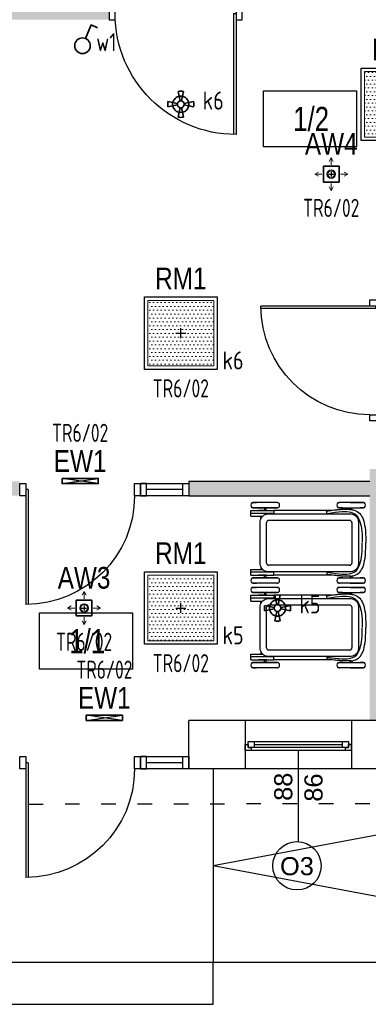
# Model space of a CAD drawing. Header units: millimetres. Extents: x -2994 to 13921, y -9859 to 2415.
# Tile 6 of 47: x -204 to 84, y -2038 to -1223. Entities that reach past the tile are written whole.
import ezdxf
from ezdxf.enums import TextEntityAlignment as Align

# ---------------------------------------------------------------- set-up
doc = ezdxf.new("R2010")
doc.units = ezdxf.units.MM
doc.linetypes.add('ACAD_ISO03W100', pattern=[30, 12, -18])
doc.layers.get('DEFPOINTS').update_dxf_attribs({"color": 253, "true_color": 0x828282})
for name, color, linetype, true_color in [('A_bloki', 7, 'Continuous', 0x5e5e5e), ('A_kreskowanie', 7, 'Continuous', 0x5e5e5e), ('A_opis_pom', 7, 'Continuous', 0x5e5e5e), ('A_sc_istn', 253, 'Continuous', 0x828282), ('A_sc_proj', 7, 'Continuous', 0x5e5e5e), ('A_stolarka', 7, 'Continuous', 0x5e5e5e)]:
    doc.layers.add(name, color=color, linetype=linetype, true_color=true_color)
doc.layers.add('a_sc_nośna', color=7, linetype='Continuous', lineweight=100, true_color=0x5e5e5e)
for name, color, linetype, lineweight in [('IE_OŚW_numery_obwodów', 7, 'Continuous', 35), ('IE_OŚW_oprawy awaryjne', 104, 'Continuous', 35), ('IE_OŚW_oprawy podstawowe', 1, 'Continuous', 30), ('IE_OŚW_łączniki', 1, 'Continuous', 35), ('IE_OŚW_łączniki nr', 30, 'Continuous', 35), ('IE_OŚW_łączniki_numeracja', 30, 'Continuous', 25)]:
    doc.layers.add(name, color=color, linetype=linetype, lineweight=lineweight)
doc.styles.add('el', font='isocpeur.ttf', dxfattribs={"width": 0.8})
doc.styles.add('GENERATED_STYLE_1', font='arial.ttf')
doc.styles.get("Standard").update_dxf_attribs({"font": 'arial.ttf'})
doc.styles.add('Strzałki', font='ic-isocp.shx', dxfattribs={"width": 0.8})

# ---------------------------------------------------------------- blocks, each defined once
blk = doc.blocks.new('*U32')
for p, q in [((-16.5, 20), (-21.5, 20)), ((-19, 15), (-19, 17.5)), ((-19, 17.5), (-16.5, 17.5)), ((-14, 17.5), (-19, 17.5)), ((-19, 17.5), (-19, 12.5)), ((-16.5, 17.5), (-16.5, 20)), ((61.5, 20), (-16.5, 20)), ((-14, 12.5), (-14, 17.5)), ((59, 17.5), (-14, 17.5)), ((64, 17.5), (59, 17.5)), ((59, 17.5), (59, 12.5)), ((66.5, 20), (61.5, 20)), ((61.5, 20), (61.5, 17.5)), ((61.5, 17.5), (64, 17.5)), ((64, 17.5), (64, 15)), ((64, 12.5), (64, 17.5)), ((-21.5, 15), (-19, 15)), ((-19, 12.5), (-14, 12.5)), ((-14, 15), (59, 15)), ((-14, 12.5), (59, 12.5)), ((-14, 12.5), (59, 12.5)), ((59, 12.5), (64, 12.5)), ((64, 15), (66.5, 15))]:
    blk.add_line(p, q)
for points in [[(-21.5, 20), (-21.5, 15), (-19, 15)], [(66.5, 20), (66.5, 15), (64, 15)]]:
    blk.add_lwpolyline(points)
blk = doc.blocks.new('*U16')
blk.add_lwpolyline([(75, 0), (0, 0)])
for tag, p in [('S', (30, 5)), ('H', (30, -20))]:
    blk.add_attdef(tag, text='', height=15).set_placement(p, align=Align.CENTER)
blk = doc.blocks.new('drzwiniepe')
at = {"layer": 'A_stolarka', "ltscale": 2}
for p, q in [((1098870.7, 962140.2), (1098870.7, 963140)), ((1098890.7, 962140.2), (1098890.7, 963140.2)), ((1098870.7, 962140.2), (1098890.7, 962140.2))]:
    blk.add_line(p, q, dxfattribs=at)
for points in [[(1097840.7, 962190.2), (1097890.7, 962190.2), (1097890.7, 962090.2), (1097840.7, 962090.2)], [(1098890.7, 962190.2), (1098940.7, 962190.2), (1098940.7, 962090.2), (1098890.7, 962090.2)]]:
    blk.add_lwpolyline(points, close=True, dxfattribs=at)
blk.add_arc((1098890.7, 962140.2), 1000, 90, 180, dxfattribs=at)
blk = doc.blocks.new('jndf')
at = {"layer": 'A_stolarka', "ltscale": 2}
for p, q in [((6685.7, -1555593.7), (6685.7, -1556543.7)), ((6685.7, -1555593.7), (6705.7, -1555593.7)), ((6705.7, -1555593.7), (6705.7, -1556543.7))]:
    blk.add_line(p, q, dxfattribs=at)
for points in [[(5755.7, -1555643.7), (5805.7, -1555643.7), (5805.7, -1555543.7), (5755.7, -1555543.7)], [(6705.7, -1555643.7), (6755.7, -1555643.7), (6755.7, -1555543.7), (6705.7, -1555543.7)]]:
    blk.add_lwpolyline(points, close=True, dxfattribs=at)
blk.add_arc((6705.7, -1555643.7), 900, 180, 270, dxfattribs=at)
blk = doc.blocks.new('WÓZEK DZIECIĘCY - WÓZEK DZIECIĘCY-1322588-0 PARTER')
at = {"layer": 'A_bloki'}
for p, q in [((-0.38, 0), (0, 0)), ((0.38, 0), (0, 0)), ((-33.27, -1.81), (-33.27, -2.16)), ((-33.27, -13.04), (-33.27, -1.81)), ((-33.27, -2.16), (-33.27, -2.53)), ((-33.27, -2.53), (-33.27, -2.91)), ((-33.27, -2.91), (-33.27, -3.31)), ((-33.27, -3.31), (-33.27, -3.72)), ((-33.27, -3.72), (-33.27, -4.15)), ((-33.27, -4.15), (-33.27, -4.59)), ((-33.27, -4.59), (-33.27, -5.04)), ((-33.27, -5.04), (-33.27, -5.5)), ((-33.27, -5.5), (-33.27, -5.97)), ((-33.27, -5.97), (-33.27, -6.45)), ((-33.27, -6.45), (-33.27, -6.94)), ((-33.27, -6.94), (-33.27, -7.44)), ((-33.27, -7.44), (-33.27, -7.95)), ((-33.27, -7.95), (-33.27, -8.46)), ((-28.98, -1.81), (-28.98, -4.77)), ((-28.98, -2.03), (-28.98, -1.81)), ((-28.98, -2.39), (-28.98, -2.03)), ((-28.98, -2.77), (-28.98, -2.39)), ((-28.98, -3.16), (-28.98, -2.77)), ((-28.98, -3.57), (-28.98, -3.16)), ((-28.98, -3.99), (-28.98, -3.57)), ((-28.98, -4.43), (-28.98, -3.99)), ((-28.98, -4.87), (-28.98, -4.43)), ((-28.98, -5.33), (-28.98, -4.87)), ((-28.98, -5.8), (-28.98, -5.33)), ((-28.98, -6.46), (-28.98, -5.6)), ((-28.98, -6.28), (-28.98, -5.8)), ((-28.98, -6.76), (-28.98, -6.28)), ((-28.98, -7.26), (-28.98, -6.76)), ((-28.98, -7.76), (-28.98, -7.26)), ((-28.98, -18.56), (-28.98, -7.35)), ((-28.98, -8.28), (-28.98, -7.76)), ((-22.58, -8.85), (-21.8, -7.98)), ((-21.8, -7.98), (-20.88, -7.24)), ((-20.88, -7.24), (-19.86, -6.66)), ((-19.86, -6.66), (-18.76, -6.25)), ((-18.76, -6.25), (-16.81, -5.99)), ((-16.81, -5.99), (0, -5.99)), ((0, -5.99), (16.81, -5.99)), ((16.81, -5.99), (18.76, -6.25)), ((18.76, -6.25), (19.86, -6.66)), ((19.86, -6.66), (20.88, -7.24)), ((20.88, -7.24), (21.8, -7.98)), ((21.8, -7.98), (22.58, -8.85)), ((28.98, -1.81), (28.98, -4.77)), ((28.98, -2.03), (28.98, -1.81)), ((28.98, -2.39), (28.98, -2.03)), ((28.98, -2.77), (28.98, -2.39)), ((28.98, -3.16), (28.98, -2.77)), ((28.98, -3.57), (28.98, -3.16)), ((28.98, -3.99), (28.98, -3.57)), ((28.98, -4.43), (28.98, -3.99)), ((28.98, -4.87), (28.98, -4.43)), ((28.98, -5.33), (28.98, -4.87)), ((28.98, -5.8), (28.98, -5.33)), ((28.98, -6.46), (28.98, -5.6)), ((28.98, -6.28), (28.98, -5.8)), ((28.98, -6.76), (28.98, -6.28)), ((28.98, -7.26), (28.98, -6.76)), ((28.98, -7.76), (28.98, -7.26)), ((28.98, -18.56), (28.98, -7.35)), ((28.98, -8.28), (28.98, -7.76)), ((33.27, -1.81), (33.27, -2.16)), ((33.27, -13.04), (33.27, -1.81)), ((33.27, -2.16), (33.27, -2.53)), ((33.27, -2.53), (33.27, -2.91)), ((33.27, -2.91), (33.27, -3.31)), ((33.27, -3.31), (33.27, -3.72)), ((33.27, -3.72), (33.27, -4.15)), ((33.27, -4.15), (33.27, -4.59)), ((33.27, -4.59), (33.27, -5.04)), ((33.27, -5.04), (33.27, -5.5)), ((33.27, -5.5), (33.27, -5.97)), ((33.27, -5.97), (33.27, -6.45)), ((33.27, -6.45), (33.27, -6.94)), ((33.27, -6.94), (33.27, -7.44)), ((33.27, -7.44), (33.27, -7.95)), ((33.27, -7.95), (33.27, -8.46)), ((-33.27, -8.46), (-33.27, -8.98)), ((-33.27, -8.98), (-33.27, -9.51)), ((-33.27, -9.51), (-33.27, -10.04)), ((-33.27, -10.04), (-33.27, -10.57)), ((-33.27, -10.57), (-33.27, -11.1)), ((-33.27, -11.1), (-33.27, -11.64)), ((-33.27, -11.64), (-33.27, -12.17)), ((-33.27, -12.17), (-33.27, -12.71)), ((-33.27, -12.71), (-33.27, -13.24)), ((-33.27, -13.24), (-33.27, -13.78)), ((-33.27, -13.78), (-33.27, -14.31)), ((-33.27, -14.31), (-33.27, -14.84)), ((-33.27, -14.84), (-33.27, -15.36)), ((-33.27, -15.36), (-33.27, -15.88)), ((-33.27, -15.88), (-33.27, -16.39)), ((-33.27, -15.89), (-33.27, -20.92)), ((-28.98, -8.79), (-28.98, -8.28)), ((-28.98, -9.31), (-28.98, -8.79)), ((-28.98, -9.84), (-28.98, -9.31)), ((-28.98, -10.37), (-28.98, -9.84)), ((-28.98, -10.91), (-28.98, -10.37)), ((-28.98, -11.44), (-28.98, -10.91)), ((-28.98, -11.98), (-28.98, -11.44)), ((-28.98, -12.51), (-28.98, -11.98)), ((-28.98, -13.05), (-28.98, -12.51)), ((-28.98, -13.58), (-28.98, -13.05)), ((-28.98, -14.11), (-28.98, -13.58)), ((-28.98, -14.64), (-28.98, -14.11)), ((-28.98, -15.17), (-28.98, -14.64)), ((-28.98, -15.69), (-28.98, -15.17)), ((-28.98, -16.2), (-28.98, -15.69)), ((-28.98, -16.71), (-28.98, -16.2)), ((-27.43, -11.45), (-28.76, -11.45)), ((-28.76, -12.64), (-27.57, -12.64)), ((-24.06, -13.23), (-23.96, -12.06)), ((-24.06, -43.6), (-24.06, -13.23)), ((-23.96, -12.06), (-23.68, -10.92)), ((-23.68, -10.92), (-23.22, -9.84)), ((-23.22, -9.84), (-22.58, -8.85)), ((-18.59, -13.23), (-18.59, -80.23)), ((-16.81, -11.46), (0, -11.46)), ((0, -11.46), (16.81, -11.46)), ((18.59, -13.23), (18.59, -80.23)), ((22.58, -8.85), (23.22, -9.84)), ((23.22, -9.84), (23.68, -10.92)), ((23.68, -10.92), (23.96, -12.06)), ((23.96, -12.06), (24.06, -13.23)), ((24.06, -13.23), (24.06, -43.6)), ((27.43, -11.45), (28.76, -11.45)), ((28.76, -12.64), (27.57, -12.64)), ((28.98, -8.79), (28.98, -8.28)), ((28.98, -9.31), (28.98, -8.79)), ((28.98, -9.84), (28.98, -9.31)), ((28.98, -10.37), (28.98, -9.84)), ((28.98, -10.91), (28.98, -10.37)), ((28.98, -11.44), (28.98, -10.91)), ((28.98, -11.98), (28.98, -11.44)), ((28.98, -12.51), (28.98, -11.98)), ((28.98, -13.05), (28.98, -12.51)), ((28.98, -13.58), (28.98, -13.05)), ((28.98, -14.11), (28.98, -13.58)), ((28.98, -14.64), (28.98, -14.11)), ((28.98, -15.17), (28.98, -14.64)), ((28.98, -15.69), (28.98, -15.17)), ((28.98, -16.2), (28.98, -15.69)), ((28.98, -16.71), (28.98, -16.2)), ((33.27, -8.46), (33.27, -8.98)), ((33.27, -8.98), (33.27, -9.51)), ((33.27, -9.51), (33.27, -10.04)), ((33.27, -10.04), (33.27, -10.57)), ((33.27, -10.57), (33.27, -11.1)), ((33.27, -11.1), (33.27, -11.64)), ((33.27, -11.64), (33.27, -12.17)), ((33.27, -12.17), (33.27, -12.71)), ((33.27, -12.71), (33.27, -13.24)), ((33.27, -13.24), (33.27, -13.78)), ((33.27, -13.78), (33.27, -14.31)), ((33.27, -14.31), (33.27, -14.84)), ((33.27, -14.84), (33.27, -15.36)), ((33.27, -15.36), (33.27, -15.88)), ((33.27, -15.88), (33.27, -16.39)), ((33.27, -15.89), (33.27, -20.92)), ((-33.27, -16.39), (-33.27, -16.89)), ((-33.27, -16.89), (-33.27, -17.39)), ((-33.27, -17.39), (-33.27, -17.88)), ((-33.27, -17.88), (-33.27, -18.36)), ((-33.27, -18.36), (-33.27, -18.83)), ((-33.27, -18.83), (-33.27, -19.29)), ((-33.27, -19.29), (-33.27, -19.73)), ((-33.27, -19.73), (-33.27, -20.17)), ((-33.27, -20.17), (-33.27, -20.59)), ((-33.27, -20.59), (-33.27, -21)), ((-33.27, -21), (-33.27, -21.39)), ((-33.27, -21.39), (-33.27, -21.77)), ((-33.27, -22.36), (-33.27, -21.62)), ((-33.27, -21.77), (-33.27, -22.14)), ((-33.27, -22.14), (-33.27, -22.36)), ((-28.98, -17.21), (-28.98, -16.71)), ((-28.98, -17.7), (-28.98, -17.21)), ((-28.98, -18.18), (-28.98, -17.7)), ((-28.98, -18.66), (-28.98, -18.18)), ((-28.98, -19.12), (-28.98, -18.66)), ((-28.98, -19.57), (-28.98, -19.12)), ((-28.98, -19.39), (-28.98, -22.36)), ((-28.98, -20.01), (-28.98, -19.57)), ((-28.98, -20.44), (-28.98, -20.01)), ((-28.98, -20.85), (-28.98, -20.44)), ((-28.98, -21.25), (-28.98, -20.85)), ((-28.98, -21.64), (-28.98, -21.25)), ((-28.98, -22.01), (-28.98, -21.64)), ((-28.98, -22.36), (-28.98, -22.01)), ((28.98, -17.21), (28.98, -16.71)), ((28.98, -17.7), (28.98, -17.21)), ((28.98, -18.18), (28.98, -17.7)), ((28.98, -18.66), (28.98, -18.18)), ((28.98, -19.12), (28.98, -18.66)), ((28.98, -19.57), (28.98, -19.12)), ((28.98, -19.39), (28.98, -22.36)), ((28.98, -20.01), (28.98, -19.57)), ((28.98, -20.44), (28.98, -20.01)), ((28.98, -20.85), (28.98, -20.44)), ((28.98, -21.25), (28.98, -20.85)), ((28.98, -21.64), (28.98, -21.25)), ((28.98, -22.01), (28.98, -21.64)), ((28.98, -22.36), (28.98, -22.01)), ((33.27, -16.39), (33.27, -16.89)), ((33.27, -16.89), (33.27, -17.39)), ((33.27, -17.39), (33.27, -17.88)), ((33.27, -17.88), (33.27, -18.36)), ((33.27, -18.36), (33.27, -18.83)), ((33.27, -18.83), (33.27, -19.29)), ((33.27, -19.29), (33.27, -19.73)), ((33.27, -19.73), (33.27, -20.17)), ((33.27, -20.17), (33.27, -20.59)), ((33.27, -20.59), (33.27, -21)), ((33.27, -21), (33.27, -21.39)), ((33.27, -21.39), (33.27, -21.77)), ((33.27, -22.36), (33.27, -21.62)), ((33.27, -21.77), (33.27, -22.14)), ((33.27, -22.14), (33.27, -22.36)), ((-26.68, -28.03), (-26.68, -75.92)), ((-24.06, -31.98), (-26.68, -32.38)), ((24.06, -31.98), (26.68, -32.38)), ((26.68, -28.03), (26.68, -75.92)), ((-24.06, -80.23), (-24.06, -43.6)), ((24.06, -43.6), (24.06, -80.23)), ((-33.27, -72.89), (-33.27, -73.24)), ((-33.27, -73.63), (-33.27, -72.89)), ((-33.27, -73.24), (-33.27, -73.61)), ((-28.98, -72.89), (-28.98, -79.36)), ((-28.98, -73.11), (-28.98, -72.89)), ((-28.98, -73.47), (-28.98, -73.11)), ((28.98, -72.89), (28.98, -79.36)), ((28.98, -73.11), (28.98, -72.89)), ((28.98, -73.47), (28.98, -73.11)), ((33.27, -72.89), (33.27, -73.24)), ((33.27, -73.63), (33.27, -72.89)), ((33.27, -73.24), (33.27, -73.61)), ((-33.27, -73.61), (-33.27, -74)), ((-33.27, -74), (-33.27, -74.4)), ((-33.27, -74.33), (-33.27, -87.9)), ((-33.27, -74.4), (-33.27, -74.81)), ((-33.27, -74.81), (-33.27, -75.24)), ((-33.27, -75.24), (-33.27, -75.68)), ((-33.27, -75.68), (-33.27, -76.13)), ((-33.27, -76.13), (-33.27, -76.59)), ((-33.27, -76.59), (-33.27, -77.06)), ((-33.27, -77.06), (-33.27, -77.55)), ((-33.27, -77.55), (-33.27, -78.04)), ((-33.27, -78.04), (-33.27, -78.54)), ((-33.27, -78.54), (-33.27, -79.05)), ((-33.27, -79.05), (-33.27, -79.56)), ((-33.27, -79.56), (-33.27, -80.08)), ((-33.27, -80.08), (-33.27, -80.6)), ((-33.27, -80.6), (-33.27, -81.13)), ((-33.27, -81.13), (-33.27, -81.66)), ((-28.98, -73.85), (-28.98, -73.47)), ((-28.98, -74.25), (-28.98, -73.85)), ((-28.98, -74.66), (-28.98, -74.25)), ((-28.98, -75.08), (-28.98, -74.66)), ((-28.98, -75.51), (-28.98, -75.08)), ((-28.98, -75.96), (-28.98, -75.51)), ((-28.98, -76.42), (-28.98, -75.96)), ((-28.98, -76.89), (-28.98, -76.42)), ((-28.98, -77.37), (-28.98, -76.89)), ((-28.98, -77.86), (-28.98, -77.37)), ((-28.98, -78.35), (-28.98, -77.86)), ((-28.98, -78.86), (-28.98, -78.35)), ((-28.98, -79.37), (-28.98, -78.86)), ((-28.98, -79.89), (-28.98, -79.37)), ((-28.98, -80.41), (-28.98, -79.89)), ((-28.98, -80.29), (-28.98, -93.44)), ((-28.98, -80.94), (-28.98, -80.41)), ((-28.98, -81.47), (-28.98, -80.94)), ((-28.98, -82), (-28.98, -81.47)), ((-26.68, -75.92), (-24.32, -75.92)), ((-26.68, -81.85), (-26.68, -75.92)), ((-24.32, -75.92), (-24.32, -95.08)), ((-23.79, -82.19), (-24.06, -80.23)), ((24.06, -80.23), (23.79, -82.19)), ((24.32, -75.92), (24.32, -95.08)), ((26.68, -75.92), (24.32, -75.92)), ((26.68, -81.85), (26.68, -75.92)), ((28.98, -73.85), (28.98, -73.47)), ((28.98, -74.25), (28.98, -73.85)), ((28.98, -74.66), (28.98, -74.25)), ((28.98, -75.08), (28.98, -74.66)), ((28.98, -75.51), (28.98, -75.08)), ((28.98, -75.96), (28.98, -75.51)), ((28.98, -76.42), (28.98, -75.96)), ((28.98, -76.89), (28.98, -76.42)), ((28.98, -77.37), (28.98, -76.89)), ((28.98, -77.86), (28.98, -77.37)), ((28.98, -78.35), (28.98, -77.86)), ((28.98, -78.86), (28.98, -78.35)), ((28.98, -79.37), (28.98, -78.86)), ((28.98, -79.89), (28.98, -79.37)), ((28.98, -80.41), (28.98, -79.89)), ((28.98, -80.29), (28.98, -93.44)), ((28.98, -80.94), (28.98, -80.41)), ((28.98, -81.47), (28.98, -80.94)), ((28.98, -82), (28.98, -81.47)), ((33.27, -73.61), (33.27, -74)), ((33.27, -74), (33.27, -74.4)), ((33.27, -74.33), (33.27, -87.9)), ((33.27, -74.4), (33.27, -74.81)), ((33.27, -74.81), (33.27, -75.24)), ((33.27, -75.24), (33.27, -75.68)), ((33.27, -75.68), (33.27, -76.13)), ((33.27, -76.13), (33.27, -76.59)), ((33.27, -76.59), (33.27, -77.06)), ((33.27, -77.06), (33.27, -77.55)), ((33.27, -77.55), (33.27, -78.04)), ((33.27, -78.04), (33.27, -78.54)), ((33.27, -78.54), (33.27, -79.05)), ((33.27, -79.05), (33.27, -79.56)), ((33.27, -79.56), (33.27, -80.08)), ((33.27, -80.08), (33.27, -80.6)), ((33.27, -80.6), (33.27, -81.13)), ((33.27, -81.13), (33.27, -81.66)), ((-33.27, -81.66), (-33.27, -82.2)), ((-33.27, -82.2), (-33.27, -82.73)), ((-33.27, -82.73), (-33.27, -83.27)), ((-33.27, -83.27), (-33.27, -83.81)), ((-33.27, -83.81), (-33.27, -84.34)), ((-33.27, -84.34), (-33.27, -84.88)), ((-33.27, -84.88), (-33.27, -85.41)), ((-33.27, -85.41), (-33.27, -85.93)), ((-33.27, -85.93), (-33.27, -86.46)), ((-33.27, -86.46), (-33.27, -86.97)), ((-33.27, -86.97), (-33.27, -87.48)), ((-33.27, -87.48), (-33.27, -87.99)), ((-33.27, -87.99), (-33.27, -88.48)), ((-33.27, -88.48), (-33.27, -88.97)), ((-33.27, -88.79), (-33.27, -89.65)), ((-33.27, -88.97), (-33.27, -89.45)), ((-33.27, -89.45), (-33.27, -89.92)), ((-28.98, -82.54), (-28.98, -82)), ((-28.98, -83.07), (-28.98, -82.54)), ((-28.98, -83.61), (-28.98, -83.07)), ((-28.98, -84.15), (-28.98, -83.61)), ((-28.98, -84.68), (-28.98, -84.15)), ((-28.98, -85.21), (-28.98, -84.68)), ((-28.98, -85.74), (-28.98, -85.21)), ((-28.98, -86.26), (-28.98, -85.74)), ((-28.98, -86.78), (-28.98, -86.26)), ((-28.98, -87.3), (-28.98, -86.78)), ((-28.98, -87.8), (-28.98, -87.3)), ((-28.98, -88.3), (-28.98, -87.8)), ((-28.98, -88.79), (-28.98, -88.3)), ((-28.98, -89.28), (-28.98, -88.79)), ((-28.98, -89.75), (-28.98, -89.28)), ((-26.68, -82.6), (-28.76, -82.6)), ((-28.76, -83.79), (-26.68, -83.79)), ((-26.68, -83.44), (-26.68, -81.85)), ((-26.68, -81.85), (-26.68, -83.44)), ((-26.68, -86.33), (-26.68, -83.14)), ((-26.68, -84.81), (-26.68, -83.44)), ((-26.68, -83.44), (-26.68, -84.81)), ((-26.68, -85.9), (-26.68, -84.81)), ((-26.68, -84.81), (-26.68, -85.9)), ((-26.68, -86.71), (-26.68, -85.9)), ((-26.68, -85.9), (-26.68, -86.71)), ((-26.68, -88.42), (-26.68, -86.33)), ((-26.68, -87.33), (-26.68, -86.71)), ((-26.68, -86.71), (-26.68, -87.33)), ((-26.68, -87.86), (-26.68, -87.33)), ((-26.68, -87.33), (-26.68, -87.86)), ((-26.68, -95.08), (-26.68, -87.86)), ((-26.68, -87.86), (-26.68, -88.33)), ((-26.68, -88.77), (-26.68, -88.33)), ((-26.68, -88.33), (-26.68, -88.77)), ((-23.38, -83.29), (-23.79, -82.19)), ((-22.8, -84.31), (-23.38, -83.29)), ((-22.07, -85.23), (-22.8, -84.31)), ((-21.19, -86.01), (-22.07, -85.23)), ((-21.94, -95.08), (-21.94, -85.34)), ((-19.67, -86.89), (-21.94, -86.89)), ((-20.2, -86.64), (-21.19, -86.01)), ((-19.12, -87.1), (-20.2, -86.64)), ((-17.98, -87.39), (-19.12, -87.1)), ((-16.81, -87.48), (-17.98, -87.39)), ((0, -82.01), (-16.81, -82.01)), ((0, -87.48), (-16.81, -87.48)), ((16.81, -82.01), (0, -82.01)), ((16.81, -87.48), (0, -87.48)), ((17.98, -87.39), (16.81, -87.48)), ((19.12, -87.1), (17.98, -87.39)), ((20.2, -86.64), (19.12, -87.1)), ((19.67, -86.89), (21.94, -86.89)), ((21.19, -86.01), (20.2, -86.64)), ((22.07, -85.23), (21.19, -86.01)), ((21.94, -95.08), (21.94, -85.34)), ((22.8, -84.31), (22.07, -85.23)), ((23.38, -83.29), (22.8, -84.31)), ((23.79, -82.19), (23.38, -83.29)), ((26.68, -83.44), (26.68, -81.85)), ((26.68, -81.85), (26.68, -83.44)), ((26.68, -82.6), (28.76, -82.6)), ((26.68, -86.33), (26.68, -83.14)), ((26.68, -84.81), (26.68, -83.44)), ((26.68, -83.44), (26.68, -84.81)), ((28.76, -83.79), (26.68, -83.79)), ((26.68, -85.9), (26.68, -84.81)), ((26.68, -84.81), (26.68, -85.9)), ((26.68, -86.71), (26.68, -85.9)), ((26.68, -85.9), (26.68, -86.71)), ((26.68, -88.42), (26.68, -86.33)), ((26.68, -87.33), (26.68, -86.71)), ((26.68, -86.71), (26.68, -87.33)), ((26.68, -95.08), (26.68, -87.33)), ((26.68, -87.33), (26.68, -87.86)), ((26.68, -88.33), (26.68, -87.86)), ((26.68, -87.86), (26.68, -88.33)), ((26.68, -88.77), (26.68, -88.33)), ((26.68, -88.33), (26.68, -88.77)), ((28.98, -82.54), (28.98, -82)), ((28.98, -83.07), (28.98, -82.54)), ((28.98, -83.61), (28.98, -83.07)), ((28.98, -84.15), (28.98, -83.61)), ((28.98, -84.68), (28.98, -84.15)), ((28.98, -85.21), (28.98, -84.68)), ((28.98, -85.74), (28.98, -85.21)), ((28.98, -86.26), (28.98, -85.74)), ((28.98, -86.78), (28.98, -86.26)), ((28.98, -87.3), (28.98, -86.78)), ((28.98, -87.8), (28.98, -87.3)), ((28.98, -88.3), (28.98, -87.8)), ((28.98, -88.79), (28.98, -88.3)), ((28.98, -89.28), (28.98, -88.79)), ((28.98, -89.75), (28.98, -89.28)), ((33.27, -81.66), (33.27, -82.2)), ((33.27, -82.2), (33.27, -82.73)), ((33.27, -82.73), (33.27, -83.27)), ((33.27, -83.27), (33.27, -83.81)), ((33.27, -83.81), (33.27, -84.34)), ((33.27, -84.34), (33.27, -84.88)), ((33.27, -84.88), (33.27, -85.41)), ((33.27, -85.41), (33.27, -85.93)), ((33.27, -85.93), (33.27, -86.46)), ((33.27, -86.46), (33.27, -86.97)), ((33.27, -86.97), (33.27, -87.48)), ((33.27, -87.48), (33.27, -87.99)), ((33.27, -87.99), (33.27, -88.48)), ((33.27, -88.48), (33.27, -88.97)), ((33.27, -88.97), (33.27, -89.45)), ((33.27, -89.45), (33.27, -89.92)), ((-33.27, -89.92), (-33.27, -90.38)), ((-33.27, -90.38), (-33.27, -90.82)), ((-33.27, -93.44), (-33.27, -90.47)), ((-33.27, -90.82), (-33.27, -91.26)), ((-33.27, -91.26), (-33.27, -91.68)), ((-33.27, -91.68), (-33.27, -92.08)), ((-33.27, -92.08), (-33.27, -92.48)), ((-33.27, -92.48), (-33.27, -92.85)), ((-33.27, -92.85), (-33.27, -93.22)), ((-33.27, -93.22), (-33.27, -93.44)), ((-28.98, -90.21), (-28.98, -89.75)), ((-28.98, -90.66), (-28.98, -90.21)), ((-28.98, -91.1), (-28.98, -90.66)), ((-28.98, -91.52), (-28.98, -91.1)), ((-28.98, -91.94), (-28.98, -91.52)), ((-28.98, -92.33), (-28.98, -91.94)), ((-28.98, -92.72), (-28.98, -92.33)), ((-28.98, -93.08), (-28.98, -92.72)), ((-28.98, -93.44), (-28.98, -93.08)), ((-21.94, -95.08), (-26.68, -95.08)), ((26.68, -95.08), (21.94, -95.08)), ((28.98, -90.21), (28.98, -89.75)), ((28.98, -90.66), (28.98, -90.21)), ((28.98, -91.1), (28.98, -90.66)), ((28.98, -91.52), (28.98, -91.1)), ((28.98, -91.94), (28.98, -91.52)), ((28.98, -92.33), (28.98, -91.94)), ((28.98, -92.72), (28.98, -92.33)), ((28.98, -93.08), (28.98, -92.72)), ((28.98, -93.44), (28.98, -93.08)), ((33.27, -89.92), (33.27, -90.38)), ((33.27, -90.38), (33.27, -90.82)), ((33.27, -93.44), (33.27, -90.47)), ((33.27, -90.82), (33.27, -91.26)), ((33.27, -91.26), (33.27, -91.68)), ((33.27, -91.68), (33.27, -92.08)), ((33.27, -92.08), (33.27, -92.48)), ((33.27, -92.48), (33.27, -92.85)), ((33.27, -92.85), (33.27, -93.22)), ((33.27, -93.22), (33.27, -93.44))]:
    blk.add_line(p, q, dxfattribs=at)
for centre, start, end in [((-16.81, -13.23), 90, 180), ((-16.81, -13.23), 166.49033, 180), ((-16.81, -13.23), 152.49106, 162.50894), ((-16.81, -13.23), 121.49033, 148.50967), ((-16.81, -13.23), 107.49106, 117.50894), ((-16.81, -13.23), 90, 103.50967), ((16.81, -13.23), 0, 90), ((16.81, -13.23), 76.49033, 90), ((16.81, -13.23), 62.49106, 72.50894), ((16.81, -13.23), 31.49033, 58.50967), ((16.81, -13.23), 17.49106, 27.50894), ((16.81, -13.23), 0, 13.50967), ((-16.81, -80.23), 180, 270), ((-16.81, -80.23), 180, 193.50967), ((-16.81, -80.23), 197.49106, 207.50894), ((-16.81, -80.23), 211.49033, 238.50967), ((16.81, -80.23), 270, 0), ((16.81, -80.23), 301.49033, 328.50967), ((16.81, -80.23), 332.49106, 342.50894), ((16.81, -80.23), 346.49033, 0), ((-16.81, -80.23), 242.49106, 252.50894), ((-16.81, -80.23), 256.49033, 270), ((16.81, -80.23), 270, 283.50967), ((16.81, -80.23), 287.49106, 297.50894)]:
    blk.add_arc(centre, 1.78, start, end, dxfattribs=at)
for centre, ratio, start_param, end_param in [((-31.13, -1.81), 0.767481, 6.227865, 9.473408), ((31.13, -1.81), 0.767481, 6.227866, 9.480099), ((-31.13, -22.36), 0.764604, 3.086272, 6.338507), ((31.13, -22.36), 0.764604, 3.092909, 6.338506), ((-31.13, -72.89), 0.764604, 6.227865, 9.480099), ((31.13, -72.89), 0.764604, 6.227865, 9.480099), ((-31.13, -93.44), 0.767481, 3.086272, 6.338508), ((31.13, -93.44), 0.767481, 3.092965, 6.338506)]:
    blk.add_ellipse(centre, major_axis=(2.14, 0), ratio=ratio, start_param=start_param, end_param=end_param, dxfattribs=at)
for points, knots in [([(-27.62, -13.24), (-27.53, -11.89), (-26.64, -6.13), (-21.06, -1.88), (-11.2, 0), (-0.38, 0)], [-0.5602568, -0.5602568, -0.5602568, -0.5602568, -0.4944523, -0.2348886, 0, 0, 0, 0]), ([(27.6, -13.24), (27.53, -11.89), (26.64, -6.13), (21.06, -1.88), (11.2, 0), (0.38, 0)], [-0.5602568, -0.5602568, -0.5602568, -0.5602568, -0.4944523, -0.2348886, 0, 0, 0, 0]), ([(-24.39, -32.03), (-24.39, -32.01), (-24.39, -31.99), (-24.4, -31.98), (-26.02, -21.92), (-26.7, -10.25), (-19.71, -4.79), (-10.46, -2.97), (-0.3, -2.97)], [0.036693, 0.036693, 0.036693, 0.036693, 0.0371187, 0.0371187, 0.0371187, 0.2905198, 0.5500836, 0.7849722, 0.7849722, 0.7849722, 0.7849722]), ([(24.39, -32.03), (24.39, -32.01), (24.39, -31.99), (24.4, -31.98), (26.02, -21.92), (26.7, -10.25), (19.71, -4.79), (10.46, -2.97), (0.3, -2.97)], [0.036693, 0.036693, 0.036693, 0.036693, 0.0371187, 0.0371187, 0.0371187, 0.2905198, 0.5500836, 0.7849722, 0.7849722, 0.7849722, 0.7849722]), ([(-27.51, -12.02), (-27.57, -12.8), (-27.62, -13.79), (-27.65, -14.77), (-27.67, -15.9)], [0, 0, 0, 0, 0.125, 0.1562584, 0.1562584, 0.1562584, 0.1562584]), ([(-27.67, -15.9), (-27.67, -16.18), (-27.67, -17.26), (-27.6, -18.73), (-27.49, -20.31), (-27.4, -21.5), (-27.3, -22.69), (-27.14, -24.29), (-26.82, -27.08), (-26.51, -29.46), (-26.06, -32.28)], [0.2051655, 0.2051655, 0.2051655, 0.2051655, 0.25, 0.375, 0.4375, 0.5, 0.5625, 0.625, 0.75, 1, 1, 1, 1]), ([(27.67, -15.9), (27.67, -16.18), (27.67, -17.26), (27.6, -18.73), (27.49, -20.31), (27.4, -21.5), (27.3, -22.69), (27.14, -24.29), (26.82, -27.08), (26.51, -29.46), (26.06, -32.28)], [0.2051655, 0.2051655, 0.2051655, 0.2051655, 0.25, 0.375, 0.4375, 0.5, 0.5625, 0.625, 0.75, 1, 1, 1, 1]), ([(27.51, -12.02), (27.59, -12.8), (27.62, -13.79), (27.65, -14.77), (27.67, -15.9)], [0, 0, 0, 0, 0.125, 0.1562584, 0.1562584, 0.1562584, 0.1562584])]:
    blk.add_open_spline(points, degree=3, knots=knots, dxfattribs=at)
blk = doc.blocks.new('A$C30DD1EED')
at = {"layer": 'IE_OŚW_oprawy podstawowe', "lineweight": 5, "ltscale": 8}
h = blk.add_hatch(dxfattribs=at)
h.set_pattern_fill('DOTS', color=256, scale=2, style=0)
h.paths.add_polyline_path([(27.21, 27.11), (-27.21, 27.11), (-27.21, -27.11), (27.21, -27.11)])
at = {"layer": 'DEFPOINTS', "color": 251}
for p, q in [((-4.1, 0), (0, 0)), ((0, 0), (0, 4.1)), ((0, -4.1), (0, 0)), ((0, 0), (4.1, 0))]:
    blk.add_line(p, q, dxfattribs=at)
at = {"layer": 'IE_OŚW_oprawy podstawowe', "ltscale": 4}
for p, q in [((-30, 30), (30, 30)), ((-30, -30), (-30, 30)), ((30, 30), (30, -30)), ((30, -30), (-30, -30))]:
    blk.add_line(p, q, dxfattribs=at)
at = {"layer": 'IE_OŚW_oprawy podstawowe', "lineweight": 18, "ltscale": 4}
for p, q in [((-27.21, 27.11), (-27.21, -27.11)), ((-27.21, 27.11), (27.21, 27.11)), ((27.21, 27.11), (27.21, -27.11)), ((-27.21, -27.11), (27.21, -27.11))]:
    blk.add_line(p, q, dxfattribs=at)
at = {"layer": 'IE_OŚW_oprawy podstawowe', "style": 'GENERATED_STYLE_1', "width": 0.8}
blk.add_attdef('OZNA', text='', height=18, dxfattribs=at).set_placement((0, 31), align=Align.BOTTOM_CENTER)
blk = doc.blocks.new('A$C2E7F67DD')
at = {"layer": 'DEFPOINTS'}
for p, q in [((-2.05, 0), (0, 0)), ((0, 2.05), (0, 0)), ((0, 0), (0, -2.05)), ((0, 0), (2.05, 0))]:
    blk.add_line(p, q, dxfattribs=at)
at = {"layer": 'IE_OŚW_oprawy awaryjne', "lineweight": 15}
for p, q in [((-1.72, 10.58), (0, 13.7)), ((0, 7.64), (0, 13.7)), ((1.72, 10.58), (0, 13.7)), ((-10.57, 1.72), (-13.69, 0)), ((-7.64, 0), (-13.69, 0)), ((-10.57, -1.72), (-13.69, 0)), ((10.58, 1.72), (13.7, 0)), ((0, -7.64), (0, -13.69)), ((7.64, 0), (13.7, 0)), ((10.58, -1.72), (13.7, 0)), ((-1.72, -10.57), (0, -13.69)), ((1.72, -10.57), (0, -13.69))]:
    blk.add_line(p, q, dxfattribs=at)
at = {"layer": 'IE_OŚW_oprawy awaryjne'}
for p, q in [((-6.5, 6.5), (6.5, 6.5)), ((-6.5, -6.5), (-6.5, 6.5)), ((6.5, 6.5), (6.5, -6.5)), ((6.5, -6.5), (-6.5, -6.5))]:
    blk.add_line(p, q, dxfattribs=at)
at = {"layer": 'IE_OŚW_oprawy awaryjne', "lineweight": 18}
for radius in [3.57, 2.81]:
    blk.add_circle((0, 0), radius, dxfattribs=at)
at = {"layer": 'IE_OŚW_oprawy awaryjne', "style": 'GENERATED_STYLE_1', "width": 0.8}
blk.add_attdef('OZNA', text='', height=12, dxfattribs=at).set_placement((0, 10.67), align=Align.BOTTOM_CENTER)
blk = doc.blocks.new('E_czujka ruchu_360 IP20')
at = {"layer": 'IE_OŚW_łączniki'}
for p, q in [((-0.58, 2.77), (-2.21, 10.62)), ((0.58, 2.77), (2.21, 10.62)), ((-2.77, 0.58), (-10.62, 2.21)), ((2.77, 0.58), (10.62, 2.21)), ((-2.77, -0.58), (-10.62, -2.21)), ((-0.58, -2.77), (-2.21, -10.62)), ((0.58, -2.77), (2.21, -10.62)), ((2.77, -0.58), (10.62, -2.21))]:
    blk.add_line(p, q, dxfattribs=at)
for radius in [6.73, 2.83, 2.83]:
    blk.add_circle((0, 0), radius, dxfattribs=at)
for start, end in [(78.23898, 101.76102), (168.23898, 191.76102), (348.23898, 11.76102), (258.23898, 281.76102)]:
    blk.add_arc((0, 0), 10.85, start, end, dxfattribs=at)
at = {"layer": 'IE_OŚW_łączniki_numeracja', "style": 'el', "width": 0.8}
blk.add_attdef('A', text='', height=15, dxfattribs=at).set_placement((12.74, 0), align=Align.MIDDLE_LEFT)
blk = doc.blocks.new('E_łącznik_1-bieg_IP20')
at = {"layer": 'IE_OŚW_łączniki', "linetype": 'Continuous'}
for p, q in [((2.49, 5.98), (7.18, 17.34)), ((7.18, 17.34), (12.42, 14.68))]:
    blk.add_line(p, q, dxfattribs=at)
blk.add_circle((0, 0), 6.47, dxfattribs=at)
blk.add_circle((0, 0), 6.47, dxfattribs=at)
at = {"layer": 'IE_OŚW_łączniki_numeracja', "style": 'el', "width": 0.8}
for tag, p in [('3.ŚRODEK', (3.18, 22.34)), ('2.PRAWO', (9.47, -4.81))]:
    blk.add_attdef(tag, p, '', height=15, dxfattribs=at)
blk.add_attdef('1.LEWO', text='', height=15, dxfattribs=at).set_placement((-9.47, -4.81), align=Align.RIGHT)
blk = doc.blocks.new('A$C4F9644C9')
at = {"layer": 'IE_OŚW_oprawy awaryjne', "lineweight": 25}
for p, q in [((15, -2.16), (-15, 2.16)), ((-15, -2.16), (15, 2.16))]:
    blk.add_line(p, q, dxfattribs=at)
at = {"layer": 'IE_OŚW_oprawy awaryjne'}
blk.add_lwpolyline([(-15, 2.16), (15, 2.16), (15, -2.16), (-15, -2.16)], close=True, dxfattribs=at)
at = {"layer": 'IE_OŚW_oprawy awaryjne', "style": 'GENERATED_STYLE_1', "width": 0.8}
blk.add_attdef('OZNA', text='', height=18, dxfattribs=at).set_placement((0, 3.16), align=Align.BOTTOM_CENTER)

msp = doc.modelspace()

# ---------------------------------------------------------------- hatches: boundary and pattern name
at = {"layer": 'A_kreskowanie', "ltscale": 2}
h = msp.add_hatch(color=256, dxfattribs=at)
h.dxf.hatch_style = 1
h.paths.add_polyline_path([(7.843, -865.1), (-4.157, -865.1), (-4.157, -1001.1), (7.843, -1001.1)])
h.paths.add_polyline_path([(152.04, -1033.1), (152.04, -1031.1), (7.843, -1031.1), (7.843, -1043.1), (152.04, -1043.1)])
h.paths.add_polyline_path([(140.04, -1043.1), (128.04, -1043.1), (128.04, -1053.1), (140.04, -1053.1)])
h.paths.add_polyline_path([(292.719, -1031.1), (252.04, -1031.1), (252.04, -1043.1), (292.719, -1043.1)])
h.paths.add_polyline_path([(280.719, -865.1), (268.719, -865.1), (268.719, -873.1), (268.719, -930.1), (268.719, -1031.1), (280.719, -1031.1)])
h.paths.add_polyline_path([(502.756, -865.1), (490.756, -865.1), (490.756, -1031.1), (410.931, -1031.1), (396.04, -1031.1), (396.04, -1043.1), (502.756, -1043.1)])
h.paths.add_polyline_path([(422.931, -1043.1), (410.931, -1043.1), (410.931, -1193.1), (422.931, -1193.1)])
h.paths.add_polyline_path([(140.04, -1153.546), (128.04, -1153.546), (128.04, -1193.1), (140.04, -1193.1)])
h.paths.add_polyline_path([(7.843, -1013.1), (-4.157, -1013.1), (-4.157, -1193.1), (7.843, -1193.1)])
h.paths.add_polyline_path([(-130.522, -1193.1), (-211.926, -1193.1), (-211.926, -1203.1), (-206.926, -1203.1), (-206.926, -1213.1, 0.0278424), (-206.368, -1223.1), (-130.522, -1223.1)])
h.paths.add_polyline_path([(-206.926, -1213.1), (-211.926, -1213.1), (-211.926, -1223.1), (-206.368, -1223.1, -0.0278424)], flags=17)
h.paths.add_polyline_path([(-206.926, -1203.1), (-211.926, -1203.1), (-211.926, -1213.1), (-206.926, -1213.1)], flags=17)
h.paths.add_polyline_path([(-223.96, -1505.1), (-263.96, -1505.1), (-263.96, -1605.1), (-223.96, -1605.1)])
h.paths.add_polyline_path([(-213.367, -1605.1), (-223.96, -1605.1), (-223.96, -1617.1), (-213.367, -1617.1)])
h.paths.add_polyline_path([(-204.46, -1605.1), (-213.367, -1605.1), (-213.367, -1617.1), (-204.46, -1617.1)])
h.paths.add_polyline_path([(85.04, -1605.1), (-64.46, -1605.1), (-64.46, -1617.1), (85.04, -1617.1)])
h.paths.add_polyline_path([(97.04, -1595.1), (85.04, -1595.1), (85.04, -1803.1), (97.04, -1803.1)])
h.paths.add_polyline_path([(399.04, -1363.1), (387.04, -1363.1), (97.04, -1363.1), (97.04, -1375.1), (387.04, -1375.1), (387.04, -1803.1), (399.04, -1803.1)])
h.paths.add_polyline_path([(1276.04, -853.1), (396.04, -853.1), (396.04, -865.1), (1276.04, -865.1)])
h.paths.add_polyline_path([(874.571, -865.1), (862.571, -865.1), (862.571, -1193.1), (874.571, -1193.1)])
h.paths.add_polyline_path([(1086.04, -865.1), (1074.04, -865.1), (1074.04, -1193.1), (1086.04, -1193.1)])
h.paths.add_polyline_path([(-432.96, -633.1), (-444.96, -633.1), (-444.96, -1053.1), (-432.96, -1053.1)])

# ---------------------------------------------------------------- linework, layer by layer
at = {"layer": 'A_opis_pom', "ltscale": 2}
for points in [[(-2.718, -1281.901), (74.175, -1281.901), (74.175, -1328.444), (-2.718, -1328.444)], [(-187.948, -1714.191), (-111.055, -1714.191), (-111.055, -1760.733), (-187.948, -1760.733)]]:
    msp.add_lwpolyline(points, close=True, dxfattribs=at)
at = {"layer": 'A_sc_istn'}
for points in [[(1684.54, -1803.1), (-64.46, -1803.1)], [(-17.96, -1803.1), (-17.96, -1843.1)], [(70.04, -1803.1), (70.04, -1843.1)], [(1684.54, -1843.1), (-64.46, -1843.1)]]:
    msp.add_lwpolyline(points, dxfattribs=at)
msp.add_circle((24.877, -1923.476), 20, dxfattribs=at)
at = {"layer": 'A_sc_proj', "ltscale": 2}
for p, q in [((-64.46, -1605.1), (85.04, -1605.1)), ((-64.46, -1617.1), (85.04, -1617.1)), ((-64.46, -1843.1), (-64.46, -1803.1))]:
    msp.add_line(p, q, dxfattribs=at)
at = {"layer": 'A_sc_proj', "ltscale": 16}
msp.add_line((-64.46, -1605.1), (-64.46, -1617.1), dxfattribs=at)
at = {"layer": 'A_stolarka', "ltscale": 2}
for p, q in [((-69.46, -1612.1), (-99.46, -1612.1)), ((-69.46, -1838.1), (-99.46, -1838.1))]:
    msp.add_line(p, q, dxfattribs=at)
at = {"layer": 'A_stolarka'}
for p, q in [((-44.46, -1843.1), (-44.46, -2003.1)), ((-44.46, -1923.1), (381.554, -1843.1)), ((-44.46, -1923.1), (381.554, -2003.1)), ((-234.46, -2003.1), (381.554, -2003.1)), ((-44.46, -2038.1), (-44.46, -2003.1)), ((-234.46, -2038.1), (-44.46, -2038.1))]:
    msp.add_line(p, q, dxfattribs=at)
at = {"layer": 'A_stolarka', "ltscale": 2}
for points in [[(-104.46, -1617.1), (-99.46, -1617.1), (-99.46, -1607.1), (-104.46, -1607.1)], [(-104.46, -1607.1), (-64.46, -1607.1), (-64.46, -1617.1), (-104.46, -1617.1)], [(-64.46, -1617.1), (-69.46, -1617.1), (-69.46, -1607.1), (-64.46, -1607.1)], [(-104.46, -1843.1), (-99.46, -1843.1), (-99.46, -1833.1), (-104.46, -1833.1)], [(-104.46, -1833.1), (-64.46, -1833.1), (-64.46, -1843.1), (-104.46, -1843.1)], [(-64.46, -1843.1), (-69.46, -1843.1), (-69.46, -1833.1), (-64.46, -1833.1)]]:
    msp.add_lwpolyline(points, close=True, dxfattribs=at)

# ---------------------------------------------------------------- block references
at = {"layer": 'A_bloki', "linetype": 'Continuous', "rotation": 270}
for p in [(81.808, -1656.124), (81.808, -1726.244)]:
    msp.add_blockref('WÓZEK DZIECIĘCY - WÓZEK DZIECIĘCY-1322588-0 PARTER', p, dxfattribs=at)
at = {"layer": 'A_sc_istn', "xscale": -1, "rotation": 180}
msp.add_blockref('*U32', (3.54, -1808.103), dxfattribs=at)
at = {"layer": 'A_sc_istn', "linetype": 'ACAD_ISO03W100'}
ref = msp.add_blockref('*U16', (26.041, -1828.102), dxfattribs=dict(at, xscale=-1, rotation=90))
ref.add_attrib('S', '88', dxfattribs={"layer": '0', "height": 15, "rotation": 90}).set_placement((21.041, -1858.033), align=Align.CENTER)
ref.add_attrib('H', '86', dxfattribs={"layer": '0', "height": 15, "rotation": 90}).set_placement((46.041, -1858.725), align=Align.CENTER)
at = {"layer": 'a_sc_nośna', "xscale": -0.1, "yscale": 0.1, "zscale": 0.1, "rotation": 180}
msp.add_blockref('drzwiniepe', (-109914.597, 94995.916), dxfattribs=at)
at = {"layer": 'A_stolarka', "xscale": -0.1, "yscale": 0.1, "zscale": 0.1, "rotation": 270}
msp.add_blockref('jndf', (155649.415, -2130.673), dxfattribs=at)
at = {"layer": 'A_stolarka', "xscale": -0.1, "yscale": 0.1, "zscale": 0.1}
for p in [(471.114, 153947.275), (471.114, 153721.275)]:
    msp.add_blockref('jndf', p, dxfattribs=at)
at = {"layer": 'IE_OŚW_oprawy awaryjne', "ltscale": 3}
ref = msp.add_blockref('A$C4F9644C9', (-154.46, -1604.943), dxfattribs=at)
ref.add_attrib('OZNA', 'EW1', dxfattribs={"height": 18, "style": 'GENERATED_STYLE_1', "width": 0.8}).set_placement((-154.46, -1602.787), align=Align.BOTTOM_CENTER)
ref = msp.add_blockref('A$C4F9644C9', (-134.46, -1800.943), dxfattribs=at)
ref.add_attrib('OZNA', 'EW1', dxfattribs={"height": 18, "style": 'GENERATED_STYLE_1', "width": 0.8}).set_placement((-134.46, -1798.787), align=Align.BOTTOM_CENTER)
at = {"layer": 'IE_OŚW_oprawy podstawowe', "ltscale": 0.5}
for p in [(108.063, -1293.1), (-71.21, -1482.626), (-71.21, -1710.1)]:
    msp.add_blockref('A$C30DD1EED', p, dxfattribs=at).add_auto_attribs({'OZNA': 'RM1'})
at = {"layer": 'IE_OŚW_łączniki'}
ref = msp.add_blockref('E_łącznik_1-bieg_IP20', (-152.52, -1244.647), dxfattribs=at)
ref.add_attrib('2.PRAWO', 'w1', (-141.133, -1249.202), dxfattribs={"layer": 'IE_OŚW_łączniki_numeracja', "height": 15, "style": 'el', "width": 0.8})
ref = msp.add_blockref('E_czujka ruchu_360 IP20', (-71.21, -1293.1), dxfattribs=at)
ref.add_attrib('A', 'k6', dxfattribs={"layer": 'IE_OŚW_łączniki_numeracja', "height": 15, "style": 'el', "width": 0.8}).set_placement((-53.066, -1290.044, -305), align=Align.MIDDLE_LEFT)
ref = msp.add_blockref('E_czujka ruchu_360 IP20', (8.79, -1710.1), dxfattribs=at)
ref.add_attrib('A', 'k5', dxfattribs={"layer": 'IE_OŚW_łączniki_numeracja', "height": 15, "style": 'el', "width": 0.8}).set_placement((26.934, -1707.044, -305), align=Align.MIDDLE_LEFT)

# ---------------------------------------------------------------- texts
at = {"layer": 'A_sc_istn', "insert": (10.907, -1931.472), "char_height": 30, "attachment_point": 7}
msp.add_mtext_dynamic_manual_height_columns('{\\H0.5x;O3}', width=232.59527, gutter_width=12.5, heights=[0], dxfattribs=at)
at = {"layer": 'IE_OŚW_numery_obwodów', "color": 7, "lineweight": 25, "style": 'el', "width": 0.7}
for p in [(53.228, -1378.863), (-71.21, -1528.243), (-154.46, -1565.06), (-71.21, -1755.717)]:
    msp.add_text('TR6/02', height=15, dxfattribs=at).set_placement(p, align=Align.MIDDLE)
at = {"layer": 'IE_OŚW_łączniki nr', "lineweight": 25, "style": 'el', "width": 0.8}
for s, p in [('k6', (-36.639, -1512.626)), ('k5', (-36.639, -1740.1))]:
    msp.add_text(s, height=15, dxfattribs=at).set_placement(p)

# ---------------------------------------------------------------- next in the draw order: texts
at = {"layer": 'A_opis_pom', "char_height": 20, "attachment_point": 5, "style": 'Strzałki', "bg_fill": 3, "box_fill_scale": 1.2, "bg_fill_color": 256, "bg_fill_transparency": 10554628}
for s, insert in [('1/2', (36.581, -1305.418)), ('1/1', (-148.649, -1737.708))]:
    msp.add_mtext(s, dxfattribs=dict(at, insert=insert))

# ---------------------------------------------------------------- next in the draw order: linework, layer by layer
at = {"layer": 'IE_OŚW_oprawy podstawowe', "color": 0, "linetype": 'ACAD_ISO03W100'}
msp.add_lwpolyline([(-473.008, -557.358), (1344.474, -557.358), (1345.041, -1869.687), (-282.96, -1872.795), (-282.96, -1213.294), (-473.008, -1213.294)], close=True, dxfattribs=at)

# ---------------------------------------------------------------- next in the draw order: block references
at = {"layer": 'IE_OŚW_oprawy awaryjne'}
ref = msp.add_blockref('A$C2E7F67DD', (53.228, -1350.951), dxfattribs=at)
ref.add_attrib('OZNA', 'AW4', dxfattribs={"height": 18, "style": 'GENERATED_STYLE_1', "width": 0.8}).set_placement((53.228, -1340.28), align=Align.BOTTOM_CENTER)
ref = msp.add_blockref('A$C2E7F67DD', (-151.21, -1710.1), dxfattribs=at)
ref.add_attrib('OZNA', 'AW3', dxfattribs={"height": 18, "style": 'GENERATED_STYLE_1', "width": 0.8}).set_placement((-151.21, -1699.428), align=Align.BOTTOM_CENTER)

# ---------------------------------------------------------------- next in the draw order: texts
at = {"layer": 'IE_OŚW_numery_obwodów', "color": 7, "lineweight": 25, "style": 'el', "width": 0.7}
for p in [(-151.21, -1738.011), (-134.46, -1761.06)]:
    msp.add_text('TR6/02', height=15, dxfattribs=at).set_placement(p, align=Align.MIDDLE)

doc.saveas('drawing.dxf')
